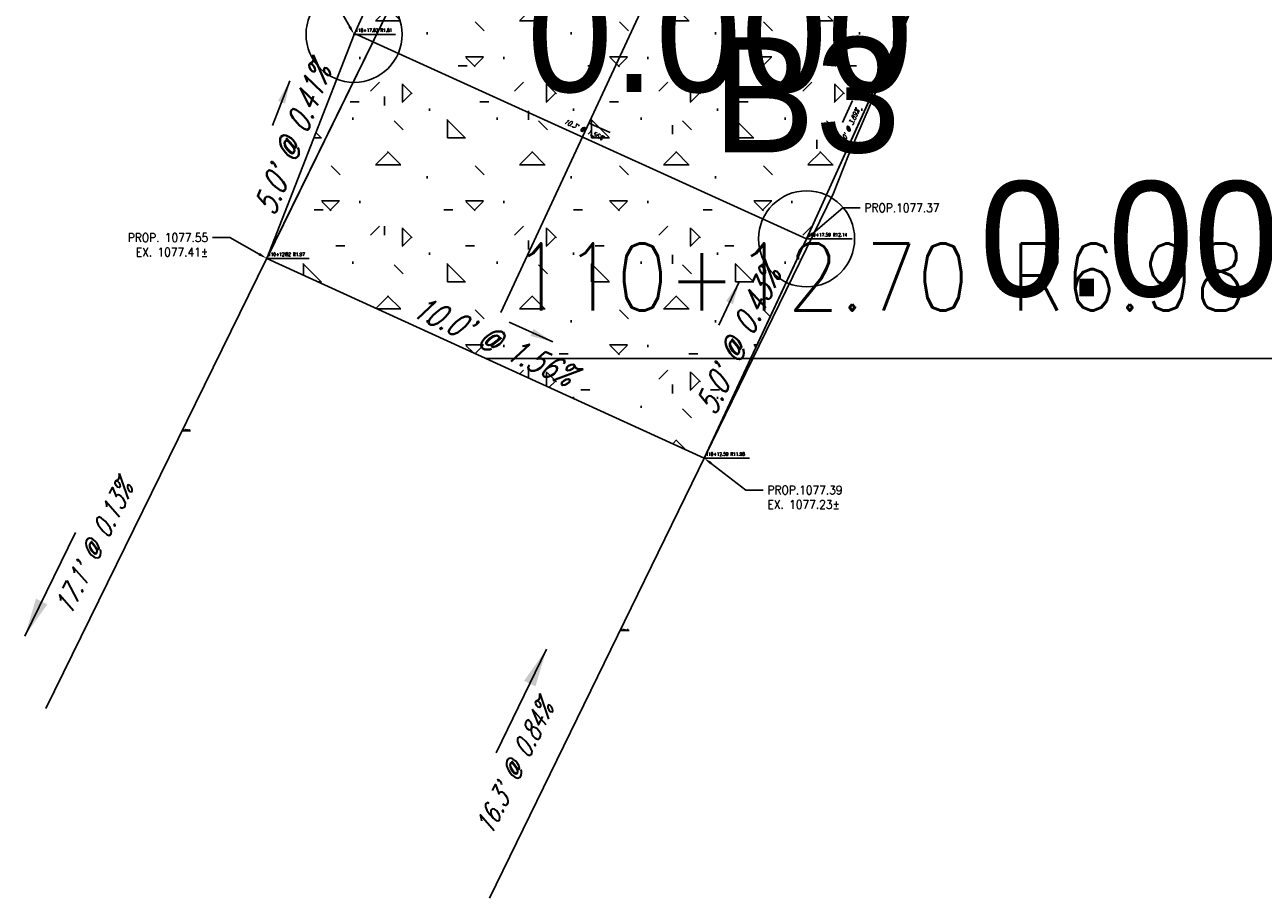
# Model space of a CAD drawing. Extents: x 167754 to 212748, y 396132 to 454338.
# Tile 96 of 150: x 212568 to 212594, y 396677 to 396695. Entities that reach past the tile are written whole.
import ezdxf
from ezdxf import colors
from ezdxf.entities.mleader import LeaderData, LeaderLine
from ezdxf.enums import TextEntityAlignment as Align
from ezdxf.math import Vec2, Vec3

# ---------------------------------------------------------------- set-up
doc = ezdxf.new("R2010")
doc.units = 0
doc.header["$MEASUREMENT"] = 0
doc.layers.get('0').update_dxf_attribs({"linetype": 'CONTINUOUS'})
for name, color, linetype, plot in [('0_3DP_MAT', 181, 'CONTINUOUS', False), ('0_EX. 3DP', 31, 'CONTINUOUS', False), ('0_QUANTITIES_PAVEMENT REMOVED', 130, 'CONTINUOUS', False), ('SC_SCRATCH-3', 3, 'CONTINUOUS', False)]:
    doc.layers.add(name, color=color, linetype=linetype, plot=plot)
for name, color, linetype in [('0_JLD_PR_3DP', 40, 'CONTINUOUS'), ('0_PNTS', 1, 'CONTINUOUS'), ('PNTDESC', 3, 'CONTINUOUS'), ('PNTELEV', 5, 'CONTINUOUS'), ('PNTNO', 7, 'CONTINUOUS'), ('POLYLINE_LABEL_CORRECTION_2', 7, 'CONTINUOUS'), ('PV_P_CURB_RAMP', 3, 'CONTINUOUS'), ('PV_P_CURB_RAMP_HATCH', 3, 'CONTINUOUS'), ('PV_P_GRADE_BREAKS', 3, 'CONTINUOUS'), ('SC_SCRATCH-6', 6, 'CONTINUOUS')]:
    doc.layers.add(name, color=color, linetype=linetype)
doc.styles.add('PTXT', font='TXT')
doc.styles.add('romans', font='romans.shx', dxfattribs={"width": 0.75, "oblique": 22.5})
doc.styles.get("Standard").update_dxf_attribs({"font": 'romans.shx', "width": 0.9})
doc.dimstyles.new('4P', dxfattribs={"dimscale": 4, "dimtxt": 0.14, "dimasz": 0.14, "dimexe": 0.05, "dimexo": 0.05, "dimgap": 0.05, "dimtad": 1, "dimzin": 0, "dimdsep": 46, "dimtxsty": 'romans', "dimcen": 0, "dimdle": 0.1, "dimclrd": 1, "dimclre": 1, "dimclrt": 7, "dimaunit": 1, "dimadec": 4, "dimazin": 0, "dimtfac": 1, "dimtmove": 0, "dimatfit": 2, "dimfxl": 1, "dimtvp": 1, "dimtolj": 1, "dimtzin": 0, "dimarcsym": 0})

# ---------------------------------------------------------------- blocks, each defined once
blk = doc.blocks.new('SPT4')
at = {"color": 0, "linetype": 'Continuous'}
blk.add_circle((0, 0), 0.5, dxfattribs=at)
blk = doc.blocks.new('SRVPNO1')
at = {"layer": 'PNTDESC', "style": 'PTXT'}
blk.add_attdef('DESC2', text='', height=1, dxfattribs=at).set_placement((0, -1.75), align=Align.CENTER)
at = {"layer": 'PNTELEV', "style": 'PTXT'}
blk.add_attdef('ELEV2', (1.5, -0.5), '', height=1, dxfattribs=at)
at = {"layer": 'PNTNO', "style": 'PTXT'}
blk.add_attdef('PT#', text='', height=1, dxfattribs=at).set_placement((0, 0.75), align=Align.CENTER)

msp = doc.modelspace()

# ---------------------------------------------------------------- hatches: boundary and pattern name
at = {"layer": 'PV_P_CURB_RAMP_HATCH', "transparency": 33554495}
h = msp.add_hatch(dxfattribs=at)
h.set_pattern_fill('CONCRE', color=256, scale=3, pattern_type=2)
h.set_pattern_definition([(0, (0, 0), (3, 3), [0.375, -2.625]), (90, (0, 0), (-3, 3), [0.375, -2.625]), (135, (0.375, 0), (-2.999999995, 2e-16), [0.5303301, -3.7123107]), (0, (0.375, 1.6875), (3, 3), [0.375, -2.625]), (45, (0.5625, 1.5), (0, 2.999999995), [0.2651649, -3.9774756]), (135, (0.5625, 1.5), (-2.999999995, 2e-16), [0.2651649, -3.9774756]), (0, (1.5, 2.4375), (3, 3), [0.5303301, -2.4696699]), (45, (1.5, 2.4375), (0, 2.999999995), [0.375, -3.8676408]), (135, (2.0303, 2.4375), (-2.999999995, 2e-16), [0.375, -3.8676408]), (90, (2.0625, 0.75), (-3, 3), [0.375, -2.625]), (45, (2.0625, 0.75), (0, 2.999999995), [0.2651649, -3.9774756]), (135, (2.25, 0.9375), (-2.999999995, 2e-16), [0.2651649, -3.9774756]), (0, (0.375, 0.75), (3, 3), [0.1875, -2.5125]), (0, (2.625, 1.5), (3, 3), [0.1875, -2.5125]), (90, (1.6875, 1.875), (-3, 3), [0.1875, -2.5125]), (135, (2.0625, 0.1875), (-2.999999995, 2e-16), [0.2651649, -3.9774756]), (135, (0.75, 2.25), (-2.999999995, 2e-16), [0.2651649, -3.9774756]), (45, (1.4062, 0.9844), (0, 2.999999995), [0.2651649, -3.9774756]), (90, (1.0312, 0.375), (-3, 3), [0.046875, -2.953125]), (90, (1.172, 1.6406), (-3, 3), [0.046875, -2.953125]), (90, (2.578, 2.1562), (-3, 3), [0.046875, -2.953125]), (90, (2.625, 0.5625), (-3, 3), [0.046875, -2.953125])])
h.paths.add_polyline_path([(212573.238, 396690.493), (212575.058, 396695.158), (212578.537, 396702.85), (212593.057, 396709.879), (212584.462, 396690.864), (212582.347, 396686.333)])

# ---------------------------------------------------------------- linework, layer by layer
at = {"layer": '0_3DP_MAT'}
msp.add_lwpolyline([(212578.111, 396689.367), (212594.933, 396725.554)], dxfattribs=at)
at = {"layer": '0_3DP_MAT', "color": 211}
msp.add_polyline3d([(212577.129, 396699.736, 1077.517), (212575.058, 396695.158, 1077.53)], dxfattribs=at)
at = {"layer": '0_EX. 3DP'}
for points in [[(212568.64, 396681.118, 1077.399), (212576.166, 396696.464, 1077.421)], [(212577.878, 396677.165, 1077.315), (212585.039, 396691.854, 1077.178)]]:
    msp.add_polyline3d(points, dxfattribs=at)
at = {"layer": 'PV_P_GRADE_BREAKS', "elevation": 1077.542}
msp.add_lwpolyline([(212575.068, 396695.18), (212584.479, 396690.9)], dxfattribs=at)

# ---------------------------------------------------------------- texts
at = {"layer": '0_3DP_MAT', "color": 211, "style": 'romans', "oblique": 22.5, "width": 0.75}
msp.add_text("5.0' @ 0.41%", height=0.48, rotation=68.6119, dxfattribs=at).set_placement((212573.996, 396692.885), align=Align.CENTER)
at = {"layer": '0_3DP_MAT', "style": 'romans', "oblique": 22.5, "width": 0.75}
for s, rotation, p in [("5.0' @ 0.43%", 64.9831, (212583.268, 396688.684)), ("10.0' @ 1.56%", 335.4572, (212577.856, 396688.56))]:
    msp.add_text(s, height=0.48, rotation=rotation, dxfattribs=at).set_placement(p, align=Align.CENTER)
at = {"layer": '0_EX. 3DP', "style": 'romans', "oblique": 22.5, "width": 0.75}
for s, rotation, p in [("17.1' @ 0.13%", 63.8757, (212569.812, 396684.377)), ("16.3' @ 0.84%", 64.0104, (212578.57, 396679.794))]:
    msp.add_text(s, height=0.4, rotation=rotation, dxfattribs=at).set_placement(p, align=Align.CENTER)
at = {"layer": 'POLYLINE_LABEL_CORRECTION_2', "style": 'romans', "oblique": 22.5, "width": 0.75}
for s, rotation, p in [("5.0' @ 3.89%", 65.5725, (212585.418, 396693.211)), ("10.3' @ 1.56%", 335.5437, (212579.815, 396693.131))]:
    msp.add_text(s, height=0.1, rotation=rotation, dxfattribs=at).set_placement(p, align=Align.CENTER)
at = {"layer": 'SC_SCRATCH-6', "width": 0.9}
for s, p in [('110+08.83 R1.77', (212571.482, 396686.919)), ('110+08.62 R11.80', (212580.601, 396682.756))]:
    msp.add_text(s, height=0.014, dxfattribs=at).set_placement(p, align=Align.MIDDLE_LEFT)

# ---------------------------------------------------------------- leaders
at = {"layer": '0_3DP_MAT', "color": 211}
msp.add_leader([(212573.723, 396694.192), (212573.358, 396693.261)], dimstyle='4P', override={"dimscale": 20, "dimtxt": 0.12, "dimasz": 0.024, "dimdec": 2}, dxfattribs=at)
at = {"layer": '0_3DP_MAT'}
for points in [[(212583.078, 396690.006), (212582.655, 396689.1)], [(212579.199, 396688.751), (212578.289, 396689.166)]]:
    msp.add_leader(points, dimstyle='4P', override={"dimscale": 20, "dimtxt": 0.12, "dimasz": 0.024, "dimdec": 2}, dxfattribs=at)
at = {"layer": '0_EX. 3DP'}
for points in [[(212568.201, 396682.627), (212569.257, 396684.781)], [(212579.066, 396682.355), (212578.014, 396680.197)]]:
    msp.add_leader(points, dimstyle='4P', override={"dimscale": 1, "dimtxt": 0.12, "dimasz": 0.8, "dimdec": 2}, dxfattribs=at)
at = {"layer": 'POLYLINE_LABEL_CORRECTION_2'}
for points in [[(212585.436, 396693.779), (212585.229, 396693.324)], [(212580.388, 396693.112), (212579.933, 396693.319)]]:
    msp.add_leader(points, dimstyle='4P', override={"dimscale": 5, "dimtxt": 0.12, "dimasz": 0.02, "dimdec": 2}, dxfattribs=at)
at = {"layer": 'SC_SCRATCH-6', "has_arrowhead": 0}
for points in [[(212577.793, 396688.413), (212577.796, 396688.404), (212595.456, 396688.404)], [(212571.477, 396686.902), (212571.477, 396686.902), (212571.653, 396686.902)], [(212580.595, 396682.739), (212580.595, 396682.739), (212580.784, 396682.739)]]:
    msp.add_leader(points, dimstyle='4P', override={"dimscale": 20, "dimasz": 0.1}, dxfattribs=at)

# ---------------------------------------------------------------- next in the draw order: leaders
at = {"layer": '0_3DP_MAT'}
ml = msp.add_multileader_mtext('Standard', dxfattribs=at)
ml.set_content('PROP. 1077.55\\PEX. 1077.41±', color=256)
ml.set_leader_properties()
ml.build(insert=Vec2(0, 0))
ml.multileader.update_dxf_attribs({"dogleg_length": 0.36, "arrow_head_size": 0.18})
ctx = ml.context
ctx.base_point, ctx.char_height, ctx.arrow_head_size, ctx.landing_gap_size, ctx.plane_origin = Vec3(212570.084, 396690.925, 1077.476), 0.18, 0.18, 0.09, Vec3(212573.293, 396690.65, 1077.476)
ctx.text_align_type = 2
notes = []
notes.append((ctx, [(1, (1, 1, 0), (212572.467, 396690.925, 1077.476), (-1, 0), 0.36, [(0, [(212573.238, 396690.493, 1077.476)], 0, [])])]))
ctx.mtext.insert, ctx.mtext.alignment, ctx.mtext.flow_direction = Vec3(212572.017, 396691.015, 1077.476), 3, 5
ctx.mtext.has_bg_fill, ctx.mtext.bg_color, ctx.mtext.bg_scale_factor, ctx.mtext.bg_transparency, ctx.mtext.use_window_bg_color = 1, -1027028792, 1.5, 0, 1
ml = msp.add_multileader_mtext('Standard', dxfattribs=at)
ml.set_content('PROP.1077.39\\PEX. 1077.23±', color=256)
ml.set_leader_properties()
ml.build(insert=Vec2(0, 0))
ml.multileader.update_dxf_attribs({"dogleg_length": 0.36, "arrow_head_size": 0.18})
ctx = ml.context
ctx.base_point, ctx.char_height, ctx.arrow_head_size, ctx.landing_gap_size, ctx.plane_origin = Vec3(212583.572, 396685.667, 1077.47), 0.18, 0.18, 0.09, Vec3(212582.408, 396686.488, 1077.47)
notes.append((ctx, [(0, (1, 1, 0), (212583.212, 396685.667, 1077.47), (1, 0), 0.36, [(0, [(212582.347, 396686.333, 1077.47)], 0, [])])]))
ctx.mtext.insert, ctx.mtext.flow_direction = Vec3(212583.662, 396685.757, 1077.47), 5
ctx.mtext.has_bg_fill, ctx.mtext.bg_color, ctx.mtext.bg_scale_factor, ctx.mtext.bg_transparency, ctx.mtext.use_window_bg_color = 1, -1027028792, 1.5, 0, 1
for ctx, leaders in notes:
    for number, flags, end, landing, length, lines in leaders:
        leader = LeaderData()
        leader.index, (leader.has_last_leader_line, leader.has_dogleg_vector, leader.attachment_direction) = number, flags
        leader.last_leader_point, leader.dogleg_vector, leader.dogleg_length = Vec3(end), Vec3(landing), length
        for number, points, colour, breaks in lines:
            line = LeaderLine()
            line.index, line.vertices, line.color, line.breaks = number, Vec3.list(points), colors.encode_raw_color(colour), breaks
            leader.lines.append(line)
        ctx.leaders.append(leader)

# ---------------------------------------------------------------- next in the draw order: linework, layer by layer
at = {"layer": '0_3DP_MAT', "color": 211}
msp.add_polyline3d([(212573.238, 396690.493, 1077.55), (212575.058, 396695.158, 1077.53)], dxfattribs=at)
at = {"layer": '0_3DP_MAT'}
msp.add_polyline3d([(212573.238, 396690.493, 1077.55), (212582.347, 396686.333, 1077.39)], dxfattribs=at)
at = {"layer": '0_QUANTITIES_PAVEMENT REMOVED'}
msp.add_lwpolyline([(212578.537, 396702.85), (212585.137, 396705.906), (212593.057, 396709.879), (212591.432, 396706.285), (212591.181, 396706.164), (212585.351, 396692.64), (212585.039, 396691.854), (212582.347, 396686.333), (212573.238, 396690.492), (212576.166, 396696.464), (212577.397, 396699.484), (212578.824, 396702.983)], close=True, dxfattribs=at)
at = {"layer": 'PV_P_CURB_RAMP'}
msp.add_lwpolyline([(212573.238, 396690.493), (212575.058, 396695.158), (212578.537, 396702.85), (212593.057, 396709.879), (212584.462, 396690.864), (212582.347, 396686.333)], close=True, dxfattribs=at)
at = {"layer": 'SC_SCRATCH-3'}
msp.add_lwpolyline([(212573.238, 396690.493), (212575.058, 396695.158), (212578.537, 396702.85)], dxfattribs=at)

# ---------------------------------------------------------------- next in the draw order: texts
at = {"layer": 'SC_SCRATCH-6', "width": 0.9}
for s, p in [('110+12.82 R1.97', (212573.266, 396690.577, 1023.672)), ('110+12.59 R11.98', (212582.376, 396686.417, 1023.52))]:
    msp.add_text(s, height=0.07, dxfattribs=at).set_placement(p, align=Align.MIDDLE_LEFT)

# ---------------------------------------------------------------- next in the draw order: leaders
at = {"layer": 'SC_SCRATCH-6', "has_arrowhead": 0}
for points in [[(212573.238, 396690.493, 1023.672), (212573.238, 396690.492, 1023.672), (212574.121, 396690.492, 1023.672)], [(212582.347, 396686.333, 1023.52), (212582.348, 396686.332, 1023.52), (212583.291, 396686.332, 1023.52)]]:
    msp.add_leader(points, dimstyle='4P', override={"dimscale": 20, "dimasz": 0.1}, dxfattribs=at)

# ---------------------------------------------------------------- next in the draw order: leaders
at = {"layer": '0_3DP_MAT'}
ml = msp.add_multileader_mtext('Standard', dxfattribs=at)
ml.set_content('PROP.1077.53', color=256)
ml.set_leader_properties()
ml.build(insert=Vec2(0, 0))
ml.multileader.update_dxf_attribs({"dogleg_length": 0.36, "arrow_head_size": 0.18})
ctx = ml.context
ctx.base_point, ctx.char_height, ctx.arrow_head_size, ctx.landing_gap_size, ctx.plane_origin = Vec3(212572.44, 396695.849), 0.18, 0.18, 0.09, Vec3(212574.788, 396694.875)
ctx.text_align_type = 2
notes = []
notes.append((ctx, [(1, (1, 1, 0), (212574.662, 396695.849), (-1, 0), 0.36, [(0, [(212575.058, 396695.158)], 0, [])])]))
ctx.mtext.insert, ctx.mtext.alignment, ctx.mtext.flow_direction = Vec3(212574.212, 396695.939), 3, 5
ctx.mtext.has_bg_fill, ctx.mtext.bg_color, ctx.mtext.bg_scale_factor, ctx.mtext.bg_transparency, ctx.mtext.use_window_bg_color = 1, -1027028792, 1.5, 0, 1
ml = msp.add_multileader_mtext('Standard', dxfattribs=at)
ml.set_content('PROP.1077.37', color=256)
ml.set_leader_properties()
ml.build(insert=Vec2(0, 0))
ml.multileader.update_dxf_attribs({"dogleg_length": 0.36, "arrow_head_size": 0.18})
ctx = ml.context
ctx.base_point, ctx.char_height, ctx.arrow_head_size, ctx.landing_gap_size, ctx.plane_origin = Vec3(212585.592, 396691.545), 0.18, 0.18, 0.09, Vec3(212584.533, 396691.015)
notes.append((ctx, [(0, (1, 1, 0), (212585.232, 396691.545), (1, 0), 0.36, [(0, [(212584.479, 396690.9)], 0, [])])]))
ctx.mtext.insert, ctx.mtext.flow_direction = Vec3(212585.682, 396691.635), 5
ctx.mtext.has_bg_fill, ctx.mtext.bg_color, ctx.mtext.bg_scale_factor, ctx.mtext.bg_transparency, ctx.mtext.use_window_bg_color = 1, -1027028792, 1.5, 0, 1
for ctx, leaders in notes:
    for number, flags, end, landing, length, lines in leaders:
        leader = LeaderData()
        leader.index, (leader.has_last_leader_line, leader.has_dogleg_vector, leader.attachment_direction) = number, flags
        leader.last_leader_point, leader.dogleg_vector, leader.dogleg_length = Vec3(end), Vec3(landing), length
        for number, points, colour, breaks in lines:
            line = LeaderLine()
            line.index, line.vertices, line.color, line.breaks = number, Vec3.list(points), colors.encode_raw_color(colour), breaks
            leader.lines.append(line)
        ctx.leaders.append(leader)

# ---------------------------------------------------------------- next in the draw order: linework, layer by layer
msp.add_polyline3d([(212582.347, 396686.333, 1077.39), (212584.479, 396690.9, 1077.368)], dxfattribs=at)
at = {"layer": '0_JLD_PR_3DP'}
msp.add_polyline3d([(212575.068, 396695.18, 1077.53), (212584.479, 396690.9, 1077.368), (212586.54, 396695.439, 1077.175)], dxfattribs=at)
at = {"layer": '0_PNTS'}
for p in [(212575.058, 396695.158), (212584.479, 396690.9)]:
    msp.add_point(p, dxfattribs=at)

# ---------------------------------------------------------------- next in the draw order: block references
at = {"layer": '0_PNTS', "xscale": 2.4, "yscale": 2.4, "zscale": 2.4}
for p, values in [((212575.058, 396695.158), {'PT#': 'A3', 'ELEV2': '0.000'}), ((212584.479, 396690.9), {'PT#': 'B3', 'ELEV2': '0.000'})]:
    msp.add_blockref('SRVPNO1', p, dxfattribs=at).add_auto_attribs(values)
at = {"layer": '0_PNTS', "xscale": 2, "yscale": 2, "zscale": 2}
for p in [(212575.058, 396695.158), (212584.479, 396690.9)]:
    msp.add_blockref('SPT4', p, dxfattribs=at)

# ---------------------------------------------------------------- next in the draw order: texts
at = {"layer": 'SC_SCRATCH-6', "width": 0.9}
for s, height, p in [('110+17.82 R1.81', 0.07, (212575.086, 396695.243, 1023.653)), ('110+17.59 R12.14', 0.07, (212584.507, 396690.985, 1023.5)), ('110+12.70 R6.98', 1.4, (212578.356, 396690.104))]:
    msp.add_text(s, height=height, dxfattribs=at).set_placement(p, align=Align.MIDDLE_LEFT)

# ---------------------------------------------------------------- next in the draw order: leaders
at = {"layer": 'SC_SCRATCH-6', "has_arrowhead": 0}
for points in [[(212575.058, 396695.158, 1023.653), (212575.058, 396695.158, 1023.653), (212575.923, 396695.158, 1023.653)], [(212584.479, 396690.9, 1023.5), (212584.479, 396690.9, 1023.5), (212585.425, 396690.9, 1023.5)]]:
    msp.add_leader(points, dimstyle='4P', override={"dimscale": 20, "dimasz": 0.1}, dxfattribs=at)

doc.saveas('drawing.dxf')
